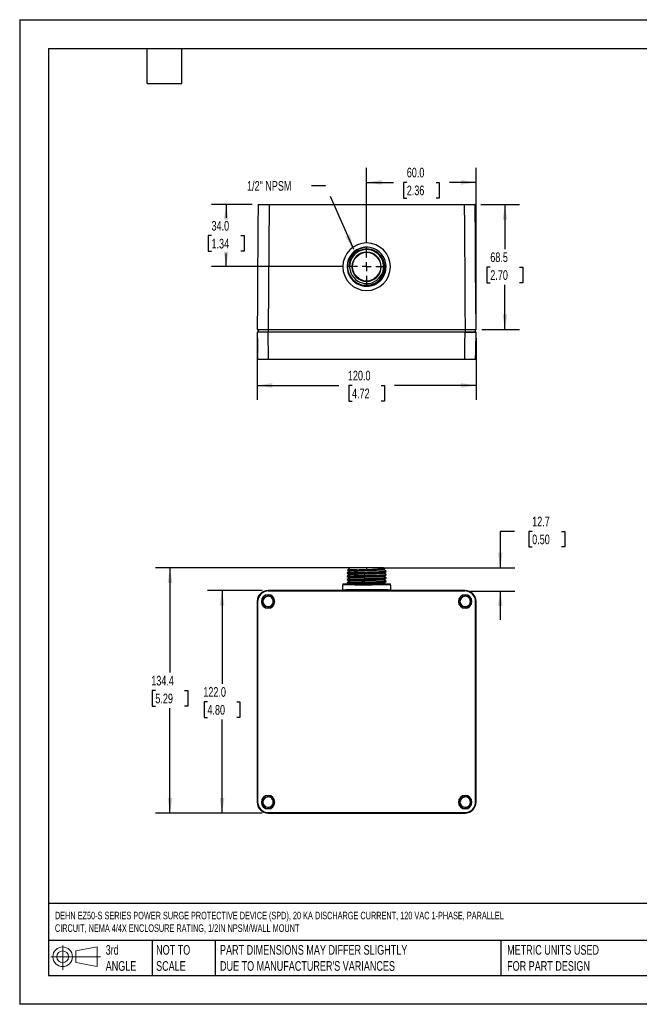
# Model space of a CAD drawing. Header units: millimetres. Extents: x 0 to 699, y 0 to 540.
# Tile 1 of 2: x 0 to 340, y 0 to 540. Entities that reach past the tile are written whole.
import ezdxf

# ---------------------------------------------------------------- set-up
doc = ezdxf.new("R2010")
doc.units = ezdxf.units.MM
doc.header["$LTSCALE"] = 2.5
doc.linetypes.add('CENTERX2', pattern=[20.32, 12.7, -2.54, 2.54, -2.54])
doc.layers.add('CENTER', color=40, linetype='CENTERX2')
doc.layers.add('SLD-DEFPOINTS', color=7, linetype='Continuous')
doc.layers.add('DIMENSIONS', color=140, linetype='Continuous', lineweight=25)
doc.layers.add('TEXT', color=140, linetype='Continuous', lineweight=25)
doc.styles.add('SLDTEXTSTYLE0', font='TXT', dxfattribs={"width": 0.7})
doc.dimstyles.new('SLDDIMSTYLE0', dxfattribs={"dimtxt": 5.39502, "dimasz": 8.255, "dimexe": 0, "dimexo": 0.0625, "dimgap": 1.348755, "dimtad": 0, "dimtih": 1, "dimtoh": 1, "dimdec": 1, "dimrnd": 1e-09, "dimzin": 12, "dimdsep": 46, "dimtxsty": 'SLDTEXTSTYLE0', "dimsah": 1, "dimcen": 0.09, "dimadec": 0, "dimazin": 3, "dimtfac": 1, "dimtdec": 1, "dimtmove": 0, "dimatfit": 0, "dimfxl": 0, "dimfrac": 2, "dimtolj": 1, "dimtzin": 12, "dimarcsym": 0})
doc.dimstyles.new('SLDDIMSTYLE1', dxfattribs={"dimtxt": 5.39502, "dimasz": 8.255, "dimexe": 0, "dimexo": 0.0625, "dimgap": 1.348755, "dimtad": 0, "dimtih": 1, "dimtoh": 1, "dimdec": 1, "dimrnd": 1e-09, "dimzin": 12, "dimdsep": 46, "dimtxsty": 'SLDTEXTSTYLE0', "dimsah": 1, "dimcen": 0.09, "dimadec": 0, "dimazin": 3, "dimtfac": 1, "dimtdec": 1, "dimtofl": 0, "dimtmove": 0, "dimatfit": 3, "dimfxl": 0, "dimfrac": 2, "dimtolj": 1, "dimtzin": 12, "dimarcsym": 0})
doc.dimstyles.new('SLDDIMSTYLE2', dxfattribs={"dimtxt": 5.39502, "dimasz": 8.255, "dimexe": 0, "dimexo": 0.0625, "dimgap": 1.348755, "dimtad": 0, "dimtih": 1, "dimtoh": 1, "dimdec": 1, "dimrnd": 1e-09, "dimzin": 4, "dimdsep": 46, "dimtxsty": 'SLDTEXTSTYLE0', "dimsah": 1, "dimcen": 0.09, "dimadec": 0, "dimazin": 1, "dimtfac": 1, "dimtdec": 1, "dimtofl": 0, "dimtmove": 0, "dimatfit": 3, "dimfxl": 0, "dimfrac": 2, "dimtolj": 1, "dimtzin": 12, "dimarcsym": 0})
doc.dimstyles.new('SLDDIMSTYLE4', dxfattribs={"dimtxt": 0.18, "dimasz": 8.255, "dimexe": 0, "dimexo": 0.0625, "dimgap": 0, "dimtad": 0, "dimtih": 1, "dimtoh": 1, "dimdec": 0, "dimrnd": 1e-09, "dimzin": 0, "dimdsep": 46, "dimtxsty": 'Standard', "dimsah": 1, "dimcen": 0.09, "dimadec": 0, "dimazin": 0, "dimtfac": 8.255, "dimtdec": 0, "dimtofl": 0, "dimtmove": 0, "dimatfit": 3, "dimfxl": 0, "dimfrac": 2, "dimtolj": 1, "dimtzin": 0, "dimarcsym": 0})

# ---------------------------------------------------------------- blocks, each defined once
blk = doc.blocks.new('Block11')
at = {"color": 7, "linetype": 'Continuous', "lineweight": 18}
for p, q in [((6.47, 13.28), (6.47, 0)), ((13.7, 10.42), (25.44, 12.58)), ((25.44, 12.58), (25.44, 1.83)), ((0, 7.2), (27.18, 7.2)), ((13.7, 3.99), (13.7, 10.42)), ((13.7, 3.99), (25.44, 1.83))]:
    blk.add_line(p, q, dxfattribs=at)
for radius in [5.38, 3.21]:
    blk.add_circle((6.47, 7.2), radius, dxfattribs=at)
blk = doc.blocks.new('Block12')
at = {"layer": 'SLD-DEFPOINTS'}
blk.add_blockref('Block11', (0, 0), dxfattribs=at)
blk = doc.blocks.new('_D')
at = {"layer": 'DIMENSIONS'}
for p, q in [((271.14, 259.27), (263.37, 259.27)), ((263.37, 259.27), (263.37, 239.27)), ((280.87, 259.27), (279.06, 259.27)), ((279.06, 259.27), (279.06, 250.7)), ((296.9, 259.27), (298.71, 259.27)), ((298.71, 259.27), (298.71, 250.7)), ((279.06, 250.7), (280.87, 250.7)), ((298.71, 250.7), (296.9, 250.7)), ((193.32, 239.27), (271.31, 239.27)), ((247.08, 226.57), (271.31, 226.57)), ((263.37, 226.57), (263.37, 210.7))]:
    blk.add_line(p, q, dxfattribs=at)
for points in [[(263.37, 239.27), (264.64, 247.53), (262.1, 247.53)], [(263.37, 226.57), (262.1, 218.32), (264.64, 218.32)]]:
    blk.add_solid(points, dxfattribs=at)
at = {"layer": 'DIMENSIONS', "char_height": 5.292, "attachment_point": 1, "style": 'SLDTEXTSTYLE0'}
for s, insert in [('12.7', (280.87, 267.3)), ('0.50', (280.87, 257.52))]:
    blk.add_mtext(s, dxfattribs=dict(at, insert=insert))
blk = doc.blocks.new('_D_1')
at = {"layer": 'DIMENSIONS'}
for p, q in [((186.97, 239.27), (74.44, 239.27)), ((82.38, 239.27), (82.38, 181.84)), ((74.36, 172.05), (72.55, 172.05)), ((72.55, 172.05), (72.55, 163.48)), ((90.4, 172.05), (92.21, 172.05)), ((92.21, 172.05), (92.21, 163.48)), ((72.55, 163.48), (74.36, 163.48)), ((82.38, 104.84), (82.38, 162.27)), ((92.21, 163.48), (90.4, 163.48)), ((132.97, 104.84), (74.44, 104.84))]:
    blk.add_line(p, q, dxfattribs=at)
for points in [[(82.38, 239.27), (81.11, 231.02), (83.65, 231.02)], [(82.38, 104.84), (83.65, 113.09), (81.11, 113.09)]]:
    blk.add_solid(points, dxfattribs=at)
at = {"layer": 'DIMENSIONS', "char_height": 5.292, "attachment_point": 1, "style": 'SLDTEXTSTYLE0'}
for s, insert in [('134.4', (72.12, 180.08)), ('5.29', (74.36, 170.3))]:
    blk.add_mtext(s, dxfattribs=dict(at, insert=insert))
blk = doc.blocks.new('_D_2')
at = {"layer": 'DIMENSIONS'}
for p, q in [((132.97, 226.84), (102.97, 226.84)), ((110.9, 226.84), (110.9, 175.62)), ((102.89, 165.84), (101.08, 165.84)), ((101.08, 165.84), (101.08, 157.26)), ((118.92, 165.84), (120.73, 165.84)), ((120.73, 165.84), (120.73, 157.26)), ((101.08, 157.26), (102.89, 157.26)), ((120.73, 157.26), (118.92, 157.26)), ((110.9, 104.84), (110.9, 156.05)), ((132.97, 104.84), (102.97, 104.84))]:
    blk.add_line(p, q, dxfattribs=at)
for points in [[(110.9, 226.84), (109.63, 218.58), (112.17, 218.58)], [(110.9, 104.84), (112.17, 113.09), (109.63, 113.09)]]:
    blk.add_solid(points, dxfattribs=at)
at = {"layer": 'DIMENSIONS', "char_height": 5.292, "attachment_point": 1, "style": 'SLDTEXTSTYLE0'}
for s, insert in [('122.0', (100.64, 173.87)), ('4.80', (102.89, 164.08))]:
    blk.add_mtext(s, dxfattribs=dict(at, insert=insert))
blk = doc.blocks.new('_D_5')
at = {"layer": 'DIMENSIONS'}
for p, q in [((127.47, 438.41), (105.21, 438.41)), ((113.15, 438.41), (113.15, 431.17)), ((105.13, 421.39), (103.32, 421.39)), ((103.32, 421.39), (103.32, 412.81)), ((121.16, 421.39), (122.98, 421.39)), ((122.98, 421.39), (122.98, 412.81)), ((103.32, 412.81), (105.13, 412.81)), ((113.15, 404.37), (113.15, 411.6)), ((122.98, 412.81), (121.16, 412.81)), ((176.74, 404.37), (105.21, 404.37))]:
    blk.add_line(p, q, dxfattribs=at)
for points in [[(113.15, 438.41), (111.88, 430.15), (114.42, 430.15)], [(113.15, 404.37), (114.42, 412.62), (111.88, 412.62)]]:
    blk.add_solid(points, dxfattribs=at)
at = {"layer": 'DIMENSIONS', "char_height": 5.292, "attachment_point": 1, "style": 'SLDTEXTSTYLE0'}
for s, insert in [('34.0', (105.13, 429.42)), ('1.34', (105.13, 419.63))]:
    blk.add_mtext(s, dxfattribs=dict(at, insert=insert))
blk = doc.blocks.new('_D_6')
at = {"layer": 'DIMENSIONS'}
for p, q in [((130.14, 365.23), (130.14, 331.34)), ((250.14, 365.23), (250.14, 331.34)), ((130.14, 339.28), (174.82, 339.28)), ((182.13, 339.28), (180.32, 339.28)), ((180.32, 339.28), (180.32, 330.71)), ((198.16, 339.28), (199.97, 339.28)), ((199.97, 339.28), (199.97, 330.71)), ((250.14, 339.28), (205.47, 339.28)), ((180.32, 330.71), (182.13, 330.71)), ((199.97, 330.71), (198.16, 330.71))]:
    blk.add_line(p, q, dxfattribs=at)
for points in [[(130.14, 339.28), (138.4, 338.01), (138.4, 340.55)], [(250.14, 339.28), (241.89, 340.55), (241.89, 338.01)]]:
    blk.add_solid(points, dxfattribs=at)
at = {"layer": 'DIMENSIONS', "char_height": 5.292, "attachment_point": 1, "style": 'SLDTEXTSTYLE0'}
for s, insert in [('120.0', (179.88, 347.31)), ('4.72', (182.13, 337.53))]:
    blk.add_mtext(s, dxfattribs=dict(at, insert=insert))
blk = doc.blocks.new('_D_7')
at = {"layer": 'DIMENSIONS'}
for p, q in [((252.82, 438.41), (273.88, 438.41)), ((265.94, 438.41), (265.94, 413.94)), ((257.92, 404.16), (256.11, 404.16)), ((256.11, 404.16), (256.11, 395.58)), ((273.96, 404.16), (275.77, 404.16)), ((275.77, 404.16), (275.77, 395.58)), ((256.11, 395.58), (257.92, 395.58)), ((265.94, 369.91), (265.94, 394.38)), ((275.77, 395.58), (273.96, 395.58)), ((253.32, 369.91), (273.88, 369.91))]:
    blk.add_line(p, q, dxfattribs=at)
for points in [[(265.94, 438.41), (264.67, 430.15), (267.21, 430.15)], [(265.94, 369.91), (267.21, 378.16), (264.67, 378.16)]]:
    blk.add_solid(points, dxfattribs=at)
at = {"layer": 'DIMENSIONS', "char_height": 5.292, "attachment_point": 1, "style": 'SLDTEXTSTYLE0'}
for s, insert in [('68.5', (257.92, 412.19)), ('2.70', (257.92, 402.4))]:
    blk.add_mtext(s, dxfattribs=dict(at, insert=insert))
blk = doc.blocks.new('_D_8')
at = {"layer": 'DIMENSIONS'}
for p, q in [((190.16, 417.79), (190.16, 458.51)), ((250.14, 373.08), (250.14, 458.51)), ((190.16, 450.57), (204.83, 450.57)), ((212.14, 450.57), (210.32, 450.57)), ((210.32, 450.57), (210.32, 442)), ((228.17, 450.57), (229.98, 450.57)), ((229.98, 450.57), (229.98, 442)), ((250.14, 450.57), (235.48, 450.57)), ((210.32, 442), (212.14, 442)), ((229.98, 442), (228.17, 442))]:
    blk.add_line(p, q, dxfattribs=at)
for points in [[(190.16, 450.57), (198.41, 449.3), (198.41, 451.84)], [(250.14, 450.57), (241.89, 451.84), (241.89, 449.3)]]:
    blk.add_solid(points, dxfattribs=at)
at = {"layer": 'DIMENSIONS', "char_height": 5.292, "attachment_point": 1, "style": 'SLDTEXTSTYLE0'}
for s, insert in [('60.0', (212.14, 458.6)), ('2.36', (212.14, 448.82))]:
    blk.add_mtext(s, dxfattribs=dict(at, insert=insert))
blk = doc.blocks.new('SW_CENTERMARKSYMBOL_0')
at = {"layer": 'CENTER', "color": 0}
for p, q in [((0, 5.08), (0, 10.25)), ((-5.08, 0), (-10.25, 0)), ((0, 0), (-2.54, 0)), ((0, 0), (0, 2.54)), ((0, 0), (0, -2.54)), ((0, 0), (2.54, 0)), ((5.08, 0), (10.25, 0)), ((0, -5.08), (0, -10.25))]:
    blk.add_line(p, q, dxfattribs=at)

msp = doc.modelspace()

# ---------------------------------------------------------------- linework, layer by layer
at = {"color": 7, "linetype": 'Continuous'}
for p, q in [((0.01, 539.76), (0.01, 0.01)), ((0.01, 539.76), (698.51, 539.76)), ((698.51, 0.01), (0.01, 0.01))]:
    msp.add_line(p, q, dxfattribs=at)
for p, q in [((130.64, 438.41), (136.64, 438.41)), ((136.64, 438.41), (136.14, 369.91)), ((136.64, 438.41), (243.65, 438.41)), ((190.14, 415.01), (190.14, 415.05)), ((190.14, 413.7), (190.14, 414.04)), ((179.48, 404.38), (179.48, 404.38)), ((179.48, 404.36), (179.48, 404.36)), ((179.48, 404.35), (179.48, 404.35)), ((179.48, 404.34), (179.48, 404.34)), ((200.81, 404.38), (200.81, 404.38)), ((200.81, 404.37), (200.81, 404.37)), ((200.81, 404.36), (200.81, 404.36)), ((200.81, 404.34), (200.81, 404.34)), ((203.17, 404.3), (203.17, 404.32)), ((190.14, 395.09), (190.14, 394.17)), ((183.72, 392.97), (184.08, 392.8)), ((190.14, 393.71), (190.14, 393.71)), ((190.14, 393.7), (190.14, 393.7)), ((190.14, 393.69), (190.14, 393.68)), ((190.14, 393.67), (190.14, 393.67)), ((130.14, 369.91), (136.14, 369.91)), ((130.14, 368.41), (130.26, 361.94)), ((136.14, 368.41), (130.14, 368.41)), ((130.64, 369.91), (130.64, 368.41)), ((136.14, 369.91), (244.14, 369.91)), ((136.14, 369.91), (136.14, 368.41)), ((244.15, 368.41), (136.14, 368.41)), ((244.03, 362.06), (244.15, 368.41)), ((244.14, 369.91), (250.14, 369.91)), ((244.14, 369.91), (244.14, 368.41)), ((244.14, 368.41), (249.64, 368.41)), ((249.64, 369.91), (249.64, 368.41)), ((130.37, 355.28), (130.34, 357.16)), ((130.36, 356.33), (130.36, 355.9)), ((243.92, 355.48), (243.94, 356.88)), ((130.37, 355.46), (130.37, 355.28)), ((130.37, 355.28), (130.41, 353.41)), ((136.38, 353.41), (130.41, 353.41)), ((243.91, 353.41), (136.38, 353.41)), ((243.91, 353.41), (243.92, 355.48)), ((249.88, 353.41), (243.91, 353.41)), ((180.63, 238.99), (179.64, 238.01)), ((180.65, 238.97), (180.69, 239.03)), ((180.84, 239.2), (180.68, 239.04)), ((180.69, 239.03), (180.7, 239.02)), ((190.14, 239.27), (190.14, 238.36)), ((200.07, 238.59), (199.45, 239.2)), ((199.62, 238.3), (200.06, 238.55)), ((199.63, 238.09), (199.63, 238.31)), ((179.48, 236.5), (179.48, 236.27)), ((179.48, 234.69), (179.48, 234.46)), ((179.48, 232.87), (179.48, 232.65)), ((180.66, 237.41), (180.66, 237.19)), ((180.66, 235.59), (180.66, 235.38)), ((180.66, 233.78), (180.66, 233.56)), ((190.14, 237.03), (190.14, 236.81)), ((190.14, 235.22), (190.14, 234.99)), ((190.14, 233.4), (190.14, 233.18)), ((199.63, 236.27), (199.63, 236.5)), ((199.63, 234.46), (199.63, 234.68)), ((199.63, 232.64), (199.63, 232.87)), ((200.81, 237.18), (200.81, 237.41)), ((200.81, 235.37), (200.81, 235.59)), ((200.81, 233.55), (200.81, 233.78)), ((244.15, 226.84), (136.14, 226.84)), ((177.11, 230.48), (177.11, 229.92)), ((177.11, 230.48), (190.14, 230.48)), ((177.11, 227.09), (177.11, 229.85)), ((177.11, 229.85), (177.12, 229.85)), ((177.11, 227.09), (177.12, 227.09)), ((177.11, 227.02), (177.11, 226.86)), ((177.11, 226.86), (190.14, 226.86)), ((179.48, 231.06), (179.48, 230.83)), ((179.49, 230.81), (180.07, 230.48)), ((180.66, 231.97), (180.66, 231.75)), ((180.67, 231.76), (180.7, 231.74)), ((190.14, 231.59), (190.14, 231.36)), ((190.14, 229.95), (190.14, 230.48)), ((190.14, 230.48), (203.17, 230.48)), ((190.14, 226.86), (190.14, 227.19)), ((190.14, 226.86), (203.17, 226.86)), ((199.63, 230.83), (199.63, 231.05)), ((200.81, 231.74), (200.81, 231.96)), ((203.17, 229.92), (203.17, 230.48)), ((203.17, 229.85), (203.17, 227.09)), ((203.17, 227.09), (203.17, 227.09)), ((203.17, 226.86), (203.17, 227.02)), ((244.03, 226.73), (244.15, 226.84)), ((243.91, 226.57), (136.38, 226.57)), ((243.91, 226.57), (243.92, 226.61)), ((243.92, 226.61), (243.94, 226.63)), ((244.14, 224.48), (244.14, 224.54)), ((130.14, 220.84), (130.26, 220.72)), ((130.14, 220.84), (130.14, 110.84)), ((130.37, 220.61), (130.34, 220.64)), ((130.37, 220.61), (130.41, 220.6)), ((130.41, 220.6), (130.41, 111.07)), ((132.5, 220.84), (132.44, 220.84)), ((139.79, 220.84), (139.84, 220.84)), ((244.14, 217.19), (244.14, 217.14)), ((249.88, 111.07), (249.88, 220.6)), ((250.14, 110.84), (250.14, 220.84)), ((136.14, 114.48), (136.14, 114.54)), ((240.5, 110.84), (240.44, 110.84)), ((247.79, 110.84), (247.84, 110.84)), ((136.14, 107.19), (136.14, 107.14)), ((136.14, 104.84), (244.15, 104.84)), ((136.38, 105.1), (243.91, 105.1))]:
    msp.add_line(p, q)
at = {"flags": 128}
for points in [[(130.64, 438.41), (130.63, 436.23), (130.61, 433.63), (130.59, 431.07), (130.57, 428.62), (130.56, 426.73), (130.54, 424.14), (130.52, 421.07), (130.51, 419.53), (130.51, 419.28), (130.5, 419.03), (130.5, 418.83), (130.5, 418.82), (130.5, 418.78), (130.5, 418.6), (130.5, 417.9), (130.49, 416.76), (130.48, 415.16), (130.46, 413.12), (130.44, 410.63), (130.42, 407.68), (130.41, 406.37), (130.4, 404.99), (130.39, 403.54), (130.38, 402.01), (130.37, 400.42), (130.36, 399), (130.35, 398.14), (130.32, 393.42), (130.25, 384.98), (130.14, 369.91)], [(243.65, 438.41), (243.65, 437.91), (243.66, 436.98), (243.67, 435.61), (243.68, 433.8), (243.7, 431.56), (243.72, 428.87), (243.74, 425.75), (243.77, 421.81), (243.8, 417.34), (243.84, 412.34), (243.88, 406.81), (243.92, 400.75), (243.93, 399.32), (243.94, 398.54), (243.94, 397.78), (243.95, 397.02), (243.95, 396.27), (243.96, 395.51), (243.96, 394.75), (243.99, 390.6), (244.05, 383.17), (244.14, 369.91)], [(243.65, 438.41), (244.88, 438.41), (246.12, 438.41), (247.29, 438.41), (248.29, 438.41), (249.05, 438.41), (249.5, 438.41), (249.64, 438.41)], [(250.14, 369.91), (249.89, 404.16), (249.88, 406.08), (249.87, 407.99), (249.85, 409.91), (249.84, 411.83), (249.83, 413.44), (249.82, 414.65), (249.81, 416.04), (249.8, 417.61), (249.78, 419.36), (249.77, 421.28), (249.75, 424.14), (249.73, 426.52), (249.72, 427.99), (249.71, 429.19), (249.71, 429.69), (249.71, 429.81), (249.71, 429.84), (249.71, 429.84), (249.71, 429.84), (249.71, 429.84), (249.69, 431.62), (249.68, 432.92), (249.68, 433.76), (249.68, 434.08), (249.68, 434.12), (249.68, 434.12), (249.68, 434.13), (249.68, 434.13), (249.68, 434.13), (249.68, 434.13), (249.68, 434.13), (249.68, 434.13), (249.68, 434.13), (249.68, 434.13), (249.68, 434.13), (249.68, 434.13), (249.68, 434.13), (249.66, 436.42), (249.64, 438.41)], [(190.83, 415.03), (190.55, 415.03), (190.14, 415.01), (190.14, 415.01)], [(136.38, 353.41), (136.38, 354.75), (136.37, 355.64), (136.34, 356.95), (136.32, 358.02), (136.3, 359.18), (136.28, 360.54), (136.26, 361.75), (136.2, 364.96), (136.14, 368.41)], [(250.14, 368.41), (250.02, 368.41), (249.66, 368.41), (249.1, 368.41), (248.39, 368.41), (247.55, 368.41), (246.54, 368.41), (245.4, 368.41), (244.15, 368.41)], [(249.88, 353.41), (249.89, 354.1), (249.9, 354.3), (249.95, 357.27), (249.98, 358.89), (250.14, 368.41)], [(130.26, 361.94), (130.26, 361.9), (130.26, 361.87), (130.26, 361.82), (130.26, 361.73), (130.26, 361.57), (130.27, 361.3), (130.28, 360.82), (130.29, 360.02), (130.31, 358.79), (130.33, 357.88), (130.34, 357.16)], [(243.94, 356.88), (243.95, 357.34), (243.96, 357.7), (243.97, 358.08), (243.97, 358.49), (244, 359.67), (244, 360.11), (244.01, 360.56), (244.02, 361), (244.03, 362.06)], [(130.34, 357.16), (130.34, 357.02), (130.35, 356.88), (130.35, 356.83)], [(179.65, 237.98), (180.09, 237.72), (180.66, 237.4)], [(199.57, 238.31), (199.57, 238.29), (199.06, 238.24), (198.07, 238.18), (196.65, 238.13), (194.89, 238.07), (192.86, 238.01), (190.69, 237.95), (188.5, 237.88), (186.39, 237.81), (184.48, 237.73), (182.88, 237.65), (181.67, 237.57), (180.91, 237.49), (180.66, 237.41), (180.66, 237.41)], [(199.6, 238.09), (199.63, 238.08), (199.3, 238.03), (198.48, 237.98), (197.21, 237.92), (195.56, 237.87), (193.61, 237.81), (191.48, 237.74), (189.27, 237.68), (187.11, 237.61), (185.12, 237.53), (183.4, 237.45), (182.04, 237.37), (181.12, 237.29), (180.69, 237.21), (180.69, 237.2)], [(184.86, 238.25), (186.1, 238.28), (187.42, 238.31), (188.77, 238.33), (190.14, 238.36)], [(190.14, 239.27), (189.52, 239.27), (188.9, 239.27), (188.28, 239.27), (187.67, 239.27), (187.08, 239.27), (186.49, 239.26), (185.93, 239.26), (185.38, 239.26)], [(200.81, 237.41), (200.22, 237.76), (199.62, 238.1)], [(180.68, 237.21), (180.09, 236.86), (179.49, 236.52)], [(179.51, 236.5), (179.49, 236.52), (179.73, 236.58), (180.25, 236.64), (181.02, 236.7), (182.04, 236.76), (183.27, 236.81), (184.68, 236.87)], [(179.51, 236.27), (179.49, 236.29), (179.73, 236.35), (180.25, 236.41), (181.02, 236.47), (182.04, 236.53), (183.27, 236.58), (184.68, 236.64)], [(179.49, 236.26), (180.09, 235.91), (180.66, 235.58)], [(180.68, 235.39), (180.09, 235.05), (179.49, 234.7)], [(179.51, 234.69), (179.49, 234.71), (179.73, 234.77), (180.25, 234.83), (181.02, 234.88), (182.04, 234.94), (183.27, 235), (184.68, 235.05)], [(179.51, 234.46), (179.49, 234.48), (179.73, 234.54), (180.25, 234.6), (181.02, 234.66), (182.04, 234.71), (183.27, 234.77), (184.68, 234.82)], [(179.49, 234.44), (180.08, 234.1), (180.66, 233.77)], [(180.68, 233.58), (180.08, 233.23), (179.49, 232.89)], [(179.51, 232.87), (179.49, 232.89), (179.73, 232.95), (180.25, 233.01), (181.02, 233.07), (182.04, 233.13), (183.27, 233.18), (184.68, 233.24)], [(179.51, 232.65), (179.49, 232.67), (179.73, 232.73), (180.25, 232.78), (181.02, 232.84), (182.04, 232.9), (183.27, 232.96), (184.68, 233.01)], [(179.49, 232.63), (180.09, 232.28), (180.68, 231.94)], [(199.57, 236.49), (199.57, 236.48), (199.07, 236.42), (198.08, 236.37), (196.67, 236.32), (194.9, 236.26), (192.88, 236.2), (190.71, 236.13), (188.51, 236.06), (186.4, 235.99), (184.49, 235.92), (182.89, 235.84), (181.67, 235.76), (180.92, 235.68), (180.66, 235.59), (180.66, 235.59)], [(199.57, 234.68), (199.57, 234.66), (199.07, 234.61), (198.09, 234.56), (196.68, 234.5), (194.92, 234.44), (192.9, 234.38), (190.73, 234.32), (188.53, 234.25), (186.42, 234.18), (184.51, 234.1), (182.9, 234.03), (181.68, 233.95), (180.92, 233.86), (180.66, 233.78), (180.66, 233.78)], [(199.57, 232.86), (199.58, 232.85), (199.08, 232.8), (198.1, 232.74), (196.69, 232.69), (194.93, 232.63), (192.92, 232.57), (190.75, 232.51), (188.55, 232.44), (186.44, 232.37), (184.52, 232.29), (182.91, 232.21), (181.69, 232.13), (180.92, 232.05), (180.66, 231.97), (180.66, 231.96)], [(199.6, 236.27), (199.63, 236.26), (199.29, 236.21), (198.45, 236.16), (197.17, 236.11), (195.5, 236.05), (193.55, 235.99), (191.41, 235.93), (189.21, 235.86), (187.05, 235.79), (185.06, 235.71), (183.35, 235.64), (182, 235.56), (181.1, 235.47), (180.68, 235.39), (180.68, 235.39)], [(199.59, 234.46), (199.63, 234.45), (199.27, 234.4), (198.42, 234.34), (197.12, 234.29), (195.45, 234.23), (193.49, 234.17), (191.35, 234.11), (189.14, 234.04), (186.99, 233.97), (185.01, 233.9), (183.31, 233.82), (181.97, 233.74), (181.08, 233.66), (180.68, 233.57), (180.68, 233.57)], [(199.59, 232.64), (199.62, 232.63), (199.25, 232.58), (198.39, 232.53), (197.08, 232.47), (195.4, 232.42), (193.43, 232.36), (191.28, 232.29), (189.08, 232.23), (186.93, 232.16), (184.95, 232.08), (183.26, 232), (181.94, 231.92), (181.06, 231.84), (180.68, 231.76)], [(184.68, 236.87), (185.96, 236.91), (187.31, 236.95), (188.72, 236.99), (190.14, 237.03)], [(184.68, 236.64), (185.96, 236.68), (187.31, 236.72), (188.72, 236.77), (190.14, 236.81)], [(184.68, 235.05), (185.96, 235.09), (187.31, 235.14), (188.72, 235.18), (190.14, 235.22)], [(184.68, 234.82), (185.96, 234.87), (187.31, 234.91), (188.72, 234.95), (190.14, 234.99)], [(184.68, 233.24), (185.96, 233.28), (187.31, 233.32), (188.72, 233.36), (190.14, 233.4)], [(184.68, 233.01), (185.96, 233.05), (187.31, 233.1), (188.72, 233.14), (190.14, 233.18)], [(199.62, 236.49), (200.22, 236.83), (200.82, 237.18)], [(200.81, 235.6), (200.22, 235.94), (199.62, 236.29)], [(199.62, 234.67), (200.22, 235.02), (200.81, 235.36)], [(200.81, 233.78), (200.22, 234.13), (199.62, 234.47)], [(199.62, 232.86), (200.22, 233.2), (200.82, 233.55)], [(200.81, 231.97), (200.22, 232.31), (199.62, 232.66)], [(179.49, 230.83), (179.48, 230.84), (179.59, 230.88), (179.87, 230.93), (180.31, 230.98), (180.92, 231.02), (181.67, 231.07), (182.56, 231.11), (183.57, 231.15), (184.68, 231.2)], [(180.68, 231.77), (180.09, 231.42), (179.49, 231.08)], [(179.51, 231.06), (179.49, 231.08), (179.73, 231.14), (180.25, 231.2), (181.02, 231.26), (182.04, 231.31), (183.27, 231.37), (184.68, 231.42)], [(180.07, 226.85), (180.08, 226.84), (180.09, 226.84)], [(183.72, 229.93), (185.23, 229.94), (186.82, 229.94), (188.47, 229.94), (190.14, 229.95)], [(183.72, 227.17), (185.25, 227.18), (186.86, 227.18), (188.53, 227.19), (190.22, 227.19), (191.91, 227.19), (193.58, 227.18), (195.18, 227.18), (196.7, 227.17), (198.11, 227.17), (199.38, 227.16), (200.5, 227.15), (201.44, 227.14), (202.19, 227.13), (202.73, 227.12), (203.06, 227.1), (203.17, 227.09)], [(184.74, 226.86), (184.35, 226.84), (184.27, 226.84)], [(199.57, 231.05), (199.58, 231.03), (199.08, 230.98), (198.11, 230.93), (196.71, 230.87), (194.95, 230.82), (192.93, 230.76), (190.77, 230.69), (188.57, 230.62), (186.45, 230.55), (184.54, 230.48)], [(184.68, 231.42), (185.96, 231.47), (187.31, 231.51), (188.72, 231.55), (190.14, 231.59)], [(184.68, 231.2), (185.96, 231.24), (187.31, 231.28), (188.72, 231.32), (190.14, 231.36)], [(190.14, 229.95), (191.65, 229.94), (193.14, 229.94)], [(191.37, 226.85), (190.89, 226.84), (190.76, 226.84)], [(199.59, 230.83), (199.62, 230.82), (199.23, 230.76), (198.36, 230.71), (197.04, 230.66), (195.34, 230.6), (193.37, 230.54), (191.22, 230.48)], [(199.62, 231.04), (200.22, 231.39), (200.81, 231.74)], [(200.24, 230.49), (200.22, 230.5), (199.62, 230.84)], [(136.14, 223.68), (136.14, 224.14), (136.14, 224.28), (136.14, 224.34)], [(244.14, 223.68), (244.14, 224.14), (244.14, 224.28), (244.14, 224.34)], [(136.14, 217.34), (136.14, 217.39), (136.14, 217.53), (136.14, 217.99)], [(244.14, 217.34), (244.14, 217.39), (244.14, 217.53), (244.14, 217.99)], [(136.14, 113.68), (136.14, 114.14), (136.14, 114.28), (136.14, 114.34)], [(244.14, 113.68), (244.14, 114.14), (244.14, 114.28), (244.14, 114.34)], [(136.14, 107.34), (136.14, 107.39), (136.14, 107.53), (136.14, 107.99)], [(244.14, 107.34), (244.14, 107.39), (244.14, 107.53), (244.14, 107.99)]]:
    msp.add_lwpolyline(points, dxfattribs=at)
at = {"color": 7, "linetype": 'Continuous', "lineweight": 18}
msp.add_circle((190.16, 404.37), 7.71, dxfattribs=at)
for centre, radius, start, end in [((190.14, 404.33), 13.03, 90, 270), ((190.14, 404.33), 13.03, 270, 90), ((190.1, 404.35), 10.63, 138.5451, 239.3297), ((189.24, 404.68), 9.74, 139.3183, 181.8351), ((190.12, 404.6), 10.49, 131.8673, 239.9133), ((190.62, 404.99), 10.03, 92.7095, 188.1814), ((190.14, 404.4), 9.49, 139.9198, 185.0258), ((190.14, 404.4), 9.31, 89.9986, 239.2055), ((190.14, 404.33), 8.02, 90.0012, 269.9988), ((190.31, 404.48), 9.57, 91.0096, 140.9506), ((190.14, 404.39), 10.67, 89.9999, 131.2039), ((190.14, 404.39), 10.67, 86.3166, 90), ((190.32, 404.35), 9.7, 60.2482, 91.0524), ((190.14, 404.4), 9.31, 59.2056, 90), ((190.14, 404.38), 10.67, 270.0162, 59.196), ((190.08, 404.15), 9.99, 270.3654, 59.5973), ((190.14, 404.4), 9.31, 269.9986, 59.2055), ((190.14, 404.33), 8.02, 270.0071, 89.9929), ((190.14, 404.39), 10.67, 59.1955, 86.305), ((190.02, 404.27), 10.51, 179.4299, 239.4885), ((190.19, 404.31), 10.59, 269.7766, 0.4164), ((190.19, 404.29), 10.59, 269.7766, 0.4164), ((190.19, 404.28), 10.59, 269.7766, 0.4164), ((190.19, 404.27), 10.59, 269.7766, 0.4164), ((190.19, 404.27), 10.59, 269.7766, 0.4164), ((190.14, 404.38), 10.67, 239.2159, 270.012), ((190.14, 404.38), 10.67, 239.2159, 270.012), ((190.14, 404.37), 10.67, 239.2159, 270.012), ((190.14, 404.37), 10.67, 239.2159, 270.012), ((190.14, 404.35), 10.67, 239.2159, 270.012), ((190.14, 404.35), 10.67, 239.2158, 270.012), ((190.14, 404.34), 10.67, 239.2158, 270.0119), ((190.14, 404.34), 10.67, 239.2159, 270.012), ((189.96, 404.44), 10.27, 240.2033, 271.0086), ((190.14, 404.4), 9.31, 239.2056, 270), ((184.57, 190.33), 47.92, 89.6492, 95.8888), ((184.43, 135.38), 103.89, 89.4772, 91.9825), ((192.46, -84.03), 323.31, 88.7601, 90.4096), ((187.19, 607.93), 369.59, 270.4586, 271.9948), ((188.15, 444.69), 207.66, 270.55, 273.4867), ((188.15, 444.07), 207.27, 270.5501, 273.4923), ((188.15, 442.88), 207.67, 270.55, 273.4866), ((188.15, 442.26), 207.28, 270.5501, 273.4921), ((188.15, 441.07), 207.67, 270.55, 273.4866), ((188.16, 440.39), 207.23, 270.5501, 273.4929), ((136.14, 220.84), 6, 89.9973, 180.0027), ((135.38, 225.91), 1.2, 33.5977, 50.4748), ((182.62, 52.99), 176.95, 89.6421, 91.7815), ((186.61, -184.85), 412.06, 89.5083, 91.3201), ((182.62, 50.08), 177.1, 89.6422, 91.7797), ((188.16, 438.63), 207.05, 270.5501, 273.4955), ((188.15, 438.64), 207.29, 270.5501, 273.4921), ((193.71, -177.77), 404.97, 88.661, 90.5047), ((195.12, -110.06), 340, 88.6436, 90.3331), ((203.17, 229.84), 0.00858, 40.5279, 89.8966), ((243.04, 227.63), 1.34, 312.2449, 317.7198), ((244.15, 220.84), 6, 359.9972, 90.0028), ((136.4, 220.58), 6, 90.2391, 179.7622), ((136.14, 220.84), 3.7, 0, 180), ((136.14, 220.84), 3.65, 0, 180), ((136.14, 220.84), 3.5, 89.9999, 180), ((136.14, 220.84), 2.85, 90.0026, 269.9969), ((136.14, 220.84), 3.5, 0, 89.9999), ((136.15, 220.84), 2.85, 269.9822, 90.0173), ((244.14, 220.84), 3.7, 90, 270), ((244.14, 220.84), 3.65, 90, 270), ((244.14, 220.84), 3.5, 89.9999, 180), ((244.14, 220.84), 2.85, 90.0026, 269.9969), ((243.88, 220.58), 6, 0.2401, 89.7577), ((244.14, 220.84), 3.7, 270, 90), ((244.14, 220.84), 3.65, 270, 90), ((244.14, 220.84), 3.5, 360, 89.9999), ((244.15, 220.84), 2.85, 269.9822, 90.0173), ((127.72, 218.11), 3.64, 44.0414, 45.8989), ((130.52, 220.79), 0.235, 219.341, 230.6418), ((136.14, 220.84), 3.7, 180, 0), ((136.14, 220.84), 3.65, 180, 0), ((136.14, 220.84), 3.5, 180, 270), ((136.14, 220.84), 3.5, 270, 360), ((244.14, 220.84), 3.5, 180, 270), ((244.14, 220.84), 3.5, 270, 360), ((249.53, 221.26), 0.749, 298.4154, 325.657), ((136.14, 110.84), 3.7, 90, 270), ((136.14, 110.84), 3.65, 90, 270), ((136.14, 110.84), 3.5, 89.9999, 180), ((136.14, 110.84), 2.85, 90.0026, 269.9969), ((136.14, 110.84), 3.7, 270, 90), ((136.14, 110.84), 3.65, 270, 90), ((136.14, 110.84), 3.5, 0, 89.9999), ((136.15, 110.84), 2.85, 269.9822, 90.0173), ((244.14, 110.84), 3.7, 0, 180), ((244.14, 110.84), 3.65, 0, 180), ((244.14, 110.84), 3.5, 89.9999, 180), ((244.14, 110.84), 2.85, 90.0026, 269.9969), ((244.14, 110.84), 3.5, 360, 89.9999), ((244.15, 110.84), 2.85, 269.9822, 90.0173), ((130.76, 110.41), 0.749, 118.4155, 145.657), ((136.14, 110.83), 6, 179.9972, 270.0028), ((136.4, 111.1), 6, 180.2392, 269.7621), ((136.14, 110.84), 3.5, 180, 270), ((136.14, 110.84), 3.5, 270, 360), ((244.14, 110.84), 3.7, 180, 0), ((244.14, 110.84), 3.65, 180, 0), ((244.14, 110.84), 3.5, 180, 270), ((243.88, 111.1), 6, 270.2392, 359.7621), ((244.14, 110.84), 3.5, 270, 360), ((244.15, 110.83), 6, 269.9972, 0.0028), ((249.12, 109.96), 1.35, 40.4367, 55.445), ((135.37, 105.78), 1.22, 309.6285, 326.2533), ((244.57, 105.45), 0.749, 208.4155, 235.657)]:
    msp.add_arc(centre, radius, start, end)
at = {"layer": 'TEXT'}
for p, q in [((15.87, 523.88), (682.62, 523.88)), ((15.87, 523.88), (15.87, 15.87)), ((69.85, 504.82), (69.85, 523.88)), ((88.9, 504.82), (88.9, 523.88)), ((69.85, 504.82), (88.9, 504.82)), ((682.62, 55.32), (15.87, 55.32)), ((682.62, 34.92), (15.87, 34.92)), ((72.61, 34.92), (72.61, 15.87)), ((107.09, 34.92), (107.09, 15.87)), ((263.71, 34.92), (263.71, 15.87)), ((15.87, 15.87), (682.62, 15.87))]:
    msp.add_line(p, q, dxfattribs=at)

# ---------------------------------------------------------------- block references
at = {"layer": 'CENTER'}
msp.add_blockref('SW_CENTERMARKSYMBOL_0', (190.16, 404.37), dxfattribs=at)
at = {"layer": 'SLD-DEFPOINTS'}
msp.add_blockref('Block12', (17.09, 18.88), dxfattribs=at)

# ---------------------------------------------------------------- texts
at = {"layer": 'TEXT', "linetype": 'CENTERX2', "lineweight": 18, "attachment_point": 1, "style": 'SLDTEXTSTYLE0'}
for s, insert, char_height in [('1/2" NPSM', (124.61, 451.29), 5.292), ('DEHN EZ50-S SERIES POWER SURGE PROTECTIVE DEVICE (SPD), 20 KA DISCHARGE CURRENT, 120 VAC 1-PHASE, PARALLEL ^JCIRCUIT, NEMA 4/4X ENCLOSURE RATING, 1/2IN NPSM/WALL MOUNT', (19.31, 50.74), 4.14502), ('3rd^JANGLE', (47.13, 32.49), 5.292), ('NOT TO^JSCALE', (74.77, 32.49), 5.2917), ("PART DIMENSIONS MAY DIFFER SLIGHTLY ^JDUE TO MANUFACTURER'S VARIANCES", (109.78, 32.49), 5.2917), ('METRIC UNITS USED ^JFOR PART DESIGN', (267.13, 32.49), 5.2917)]:
    msp.add_mtext(s, dxfattribs=dict(at, insert=insert, char_height=char_height))

# ---------------------------------------------------------------- dimensions: what is measured, and where the dimension line sits
at = {"layer": 'DIMENSIONS'}
for base, p1, p2, picture, middle in [((190.16, 450.57), (250.14, 369.91), (190.16, 414.61), '_D_8', (220.15, 450.57)), ((250.14, 339.28), (130.14, 368.41), (250.14, 368.41), '_D_6', (190.14, 339.28))]:
    dim = msp.add_linear_dim(base=base, p1=p1, p2=p2, dimstyle='SLDDIMSTYLE2', dxfattribs=at)
    dim.commit()
    dim.dimension.update_dxf_attribs({"geometry": picture, "text_midpoint": middle, "dimtype": 160})
for base, p1, p2, dimstyle, picture, middle in [((113.15, 404.37), (130.64, 438.41), (179.91, 404.37), 'SLDDIMSTYLE2', '_D_5', (113.15, 421.39)), ((265.94, 438.41), (250.14, 369.91), (249.64, 438.41), 'SLDDIMSTYLE1', '_D_7', (265.94, 404.16)), ((263.37, 239.27), (243.91, 226.57), (190.14, 239.27), 'SLDDIMSTYLE0', '_D', (263.37, 259.27)), ((82.38, 104.84), (190.14, 239.27), (136.14, 104.84), 'SLDDIMSTYLE1', '_D_1', (82.38, 172.05)), ((110.9, 104.84), (136.14, 226.84), (136.14, 104.84), 'SLDDIMSTYLE2', '_D_2', (110.9, 165.84))]:
    dim = msp.add_linear_dim(base=base, p1=p1, p2=p2, angle=90, dimstyle=dimstyle, dxfattribs=at)
    dim.commit()
    dim.dimension.update_dxf_attribs({"geometry": picture, "text_midpoint": middle, "dimtype": 160})

# ---------------------------------------------------------------- leaders
at = {"layer": 'TEXT', "linetype": 'CENTERX2', "lineweight": 18}
msp.add_leader([(183.12, 413.72), (167.62, 448.69), (159.86, 448.69)], dimstyle='SLDDIMSTYLE4', dxfattribs=at)

doc.saveas('drawing.dxf')
